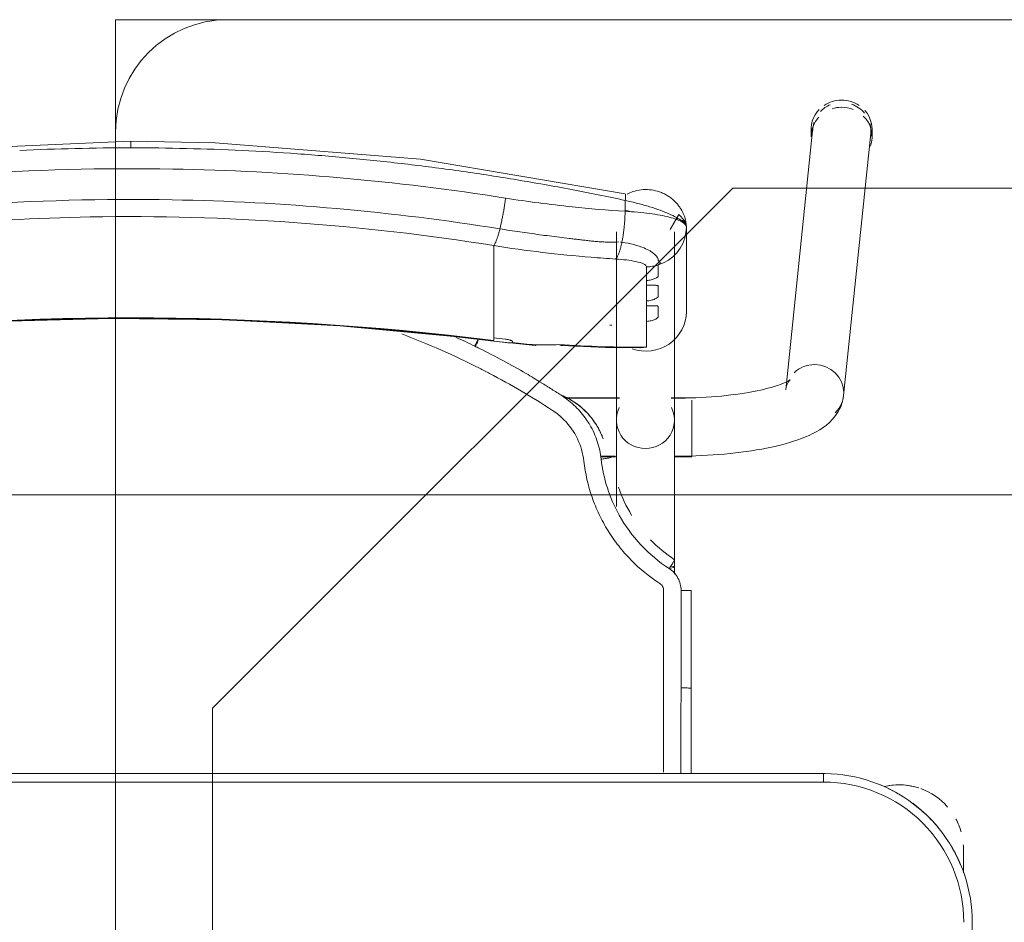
# Model space of a CAD drawing. Header units: metres. Extents: x 3 to 42.2, y -72.9 to -48.7.
# Tile 152 of 189: x 37.01 to 37.361, y -53.634 to -53.313. Entities that reach past the tile are written whole.
import ezdxf

# ---------------------------------------------------------------- set-up
doc = ezdxf.new("R2010")
doc.units = ezdxf.units.M
for name, color, linetype, lineweight in [('G-ANNO-SYMB', 7, 'Continuous', 9), ('I-FURN', 7, 'Continuous', 18), ('M-EQPM', 7, 'Continuous', 18)]:
    doc.layers.add(name, color=color, linetype=linetype, lineweight=lineweight)

# ---------------------------------------------------------------- blocks, each defined once
blk = doc.blocks.new('ConjuntoParaAlunoTamanho6 - CJA06_ConjuntoParaAlunoTamanho6-V11-1PAV')
at = {"layer": 'I-FURN', "color": 253, "true_color": 0xaaaaaa}
for p, q in [((0.2432124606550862, 0.2952560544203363), (0.2335379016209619, 0.2018170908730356)), ((0.2425404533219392, 0.2945585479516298), (0.2425404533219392, 0.2919703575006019)), ((0.2541278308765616, 0.1996852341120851), (0.2638023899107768, 0.2931241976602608)), ((0.2643023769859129, 0.2919703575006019), (0.2643023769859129, 0.2945585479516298)), ((0.1731500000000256, 0.2581242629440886), (0.1731500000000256, 0.1909687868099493)), ((0.1938500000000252, 0.1909687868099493), (0.1938500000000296, 0.2581242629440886)), ((0.1981000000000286, 0.2296403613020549), (0.1981000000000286, 0.2596939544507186)), ((0.1294314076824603, 0.243802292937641), (0.1294314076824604, 0.2531737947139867)), ((0.1745693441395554, 0.2544094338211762), (0.1751254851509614, 0.254353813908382)), ((0.1958994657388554, 0.2522107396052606), (0.1968476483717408, 0.253949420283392)), ((0.1968477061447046, 0.2539495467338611), (0.1975389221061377, 0.2558006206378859)), ((0.1947122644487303, 0.2506185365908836), (0.1958994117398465, 0.2522106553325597)), ((0.1294314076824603, 0.2421389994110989), (0.1294314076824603, 0.243802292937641)), ((0.1294314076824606, 0.2421389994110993), (0.1294314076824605, 0.2365253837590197)), ((0.1838599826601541, 0.2390378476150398), (0.1838599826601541, 0.2407252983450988)), ((0.1294314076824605, 0.2365253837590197), (0.1294314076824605, 0.2348620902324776)), ((0.1294314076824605, 0.2348620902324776), (0.1294314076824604, 0.2292484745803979)), ((0.183859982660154, 0.231760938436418), (0.183859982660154, 0.233448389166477)), ((0.1294314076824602, 0.2275851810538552), (0.1294314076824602, 0.2292484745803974)), ((0.1294314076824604, 0.2275851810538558), (0.1294314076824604, 0.2219715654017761)), ((0.1838599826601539, 0.2170112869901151), (0.1838599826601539, 0.2261714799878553)), ((0.1294314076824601, 0.2203082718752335), (0.1294314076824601, 0.2219715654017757)), ((0.1294586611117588, 0.2191524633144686), (0.14434194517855, 0.2175731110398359)), ((0.179439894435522, 0.2168937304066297), (0.1817272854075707, 0.2167811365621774)), ((0.1742864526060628, 0.1989367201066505), (0.1547360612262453, 0.1989367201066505)), ((0.1742893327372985, 0.1987867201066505), (0.1549429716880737, 0.1987867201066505)), ((0.1938500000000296, 0.1987867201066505), (0.192710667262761, 0.1987867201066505)), ((0.2000000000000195, 0.1989367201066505), (0.1927135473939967, 0.1989367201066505)), ((0.1938500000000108, 0.1984502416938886), (0.1938500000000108, 0.1987867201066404)), ((0.1938500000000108, 0.1976441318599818), (0.1938500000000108, 0.1984502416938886)), ((0.200000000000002, 0.193796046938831), (0.2000000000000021, 0.1981376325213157)), ((0.1938500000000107, 0.1916047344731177), (0.1938500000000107, 0.1936664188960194)), ((0.200000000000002, 0.1857279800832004), (0.200000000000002, 0.1936447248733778)), ((0.1938500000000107, 0.1858191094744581), (0.1938500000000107, 0.1868796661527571)), ((0.1938500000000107, 0.1837095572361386), (0.1938500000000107, 0.1858191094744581)), ((0.200000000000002, 0.17793672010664), (0.200000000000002, 0.1856002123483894)), ((0.1938500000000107, 0.1780867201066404), (0.1938500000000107, 0.1795051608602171)), ((0.1675711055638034, 0.1780867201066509), (0.172676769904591, 0.1780867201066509)), ((0.1675962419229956, 0.177936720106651), (0.1732320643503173, 0.177936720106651)), ((0.1937679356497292, 0.177936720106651), (0.2000000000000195, 0.177936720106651)), ((0.1938500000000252, 0.1360373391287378), (0.1938500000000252, 0.138573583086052)), ((0.1998252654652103, 0.130207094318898), (0.1998241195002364, 0.09530095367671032)), ((0.1998165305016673, 0.06496651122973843), (0.1998241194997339, 0.09530105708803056)), ((0.2470000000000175, 0.06496651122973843), (-0.2469999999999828, 0.06496651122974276)), ((0.2470000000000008, 0.06496651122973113), (-0.2469999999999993, 0.06496651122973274)), ((0.2470000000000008, 0.06496651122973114), (0.2470000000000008, 0.06196651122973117)), ((0.2968749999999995, 0.03797151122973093), (0.2968749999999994, 0.02961464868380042)), ((0.2968749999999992, 0.03299232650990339), (0.2968749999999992, 0.03797151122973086)), ((0.3000000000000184, -0.3320334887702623), (0.3000000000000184, 0.01196651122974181))]:
    blk.add_line(p, q, dxfattribs=at)
at = {"layer": 'I-FURN', "color": 253, "true_color": 0xaaaaaa, "flags": 128}
for points in [[(0.0001000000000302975, 0.2903998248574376), (-0.07266958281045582, 0.2872143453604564), (-0.1448601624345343, 0.2777017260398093), (-0.176032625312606, 0.2716064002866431)], [(0.1762326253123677, 0.2716064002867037), (0.1033140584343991, 0.2839819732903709), (0.03017500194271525, 0.2898535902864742), (0.0001000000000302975, 0.2903998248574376)], [(0.1762658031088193, 0.2654018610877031), (0.1762658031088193, 0.2663721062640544), (0.1762658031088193, 0.2673423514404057), (0.1762658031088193, 0.268312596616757), (0.1762658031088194, 0.2692828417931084)], [(0.1980999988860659, 0.2597125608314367), (0.1979173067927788, 0.2609157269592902), (0.1973888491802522, 0.2620831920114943), (0.1953955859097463, 0.2642028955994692), (0.1922691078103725, 0.2589586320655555)], [(0.1980999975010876, 0.2597116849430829), (0.1980999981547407, 0.2521977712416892), (0.1980999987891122, 0.2446838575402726)], [(0.19753892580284, 0.2558006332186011), (0.1979587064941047, 0.2577280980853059), (0.1981000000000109, 0.2596939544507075)], [(0.1981000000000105, 0.2296403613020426), (0.1981000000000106, 0.2371537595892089), (0.1981000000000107, 0.2446671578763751), (0.1981000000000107, 0.2521805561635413), (0.1981000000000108, 0.2596939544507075)], [(0.1917187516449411, 0.2479946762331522), (0.1933094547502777, 0.2492039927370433), (0.1947121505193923, 0.2506184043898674)], [(0.1881000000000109, 0.2462822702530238), (0.1881000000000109, 0.2453180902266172), (0.1881000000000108, 0.2443539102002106), (0.1881000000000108, 0.243389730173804), (0.1881000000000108, 0.2424255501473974)], [(0.1881002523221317, 0.246282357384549), (0.1899707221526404, 0.2470146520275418), (0.1917187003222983, 0.247994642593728)], [(0.1838599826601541, 0.2407252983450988), (0.1838599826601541, 0.241946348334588), (0.1838599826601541, 0.2431673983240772), (0.1838599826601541, 0.2443884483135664), (0.1838599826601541, 0.2456094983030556)], [(0.183859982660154, 0.233448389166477), (0.183859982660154, 0.2348457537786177), (0.183859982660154, 0.2362431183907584), (0.1838599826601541, 0.2376404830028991), (0.1838599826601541, 0.2390378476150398)], [(0.1881000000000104, 0.2386831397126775), (0.1881000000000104, 0.237799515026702), (0.1881000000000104, 0.2369158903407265), (0.1881000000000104, 0.236032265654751), (0.1881000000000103, 0.2351486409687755)], [(0.1838599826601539, 0.2261714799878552), (0.183859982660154, 0.2275688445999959), (0.183859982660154, 0.2289662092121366), (0.183859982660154, 0.2303635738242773), (0.183859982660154, 0.231760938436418)], [(0.1881000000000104, 0.2314062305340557), (0.1881000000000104, 0.2305226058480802), (0.1881000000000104, 0.2296389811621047), (0.1881000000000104, 0.2287553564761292), (0.1881000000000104, 0.2278717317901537)], [(-0.1292586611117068, 0.2191524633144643), (-0.08865069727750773, 0.2234198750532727), (-0.04790057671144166, 0.2260954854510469), (-0.007073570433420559, 0.2271749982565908), (0.0337649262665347, 0.2266566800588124), (0.07454949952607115, 0.2245413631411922), (0.1152148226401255, 0.2208324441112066), (0.1294586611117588, 0.2191524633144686)], [(0.1294314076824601, 0.2193726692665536), (0.1294314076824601, 0.2196065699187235), (0.1294314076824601, 0.2198404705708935), (0.1294314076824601, 0.2200743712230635), (0.1294314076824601, 0.2203082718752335)], [(0.1361000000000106, 0.2190117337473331), (0.1361000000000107, 0.2189337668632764), (0.1361000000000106, 0.2188557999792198), (0.1361000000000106, 0.2187778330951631), (0.1361000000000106, 0.2186998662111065)], [(0.1535056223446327, 0.2176050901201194), (0.169279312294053, 0.2168976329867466), (0.1813090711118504, 0.2167731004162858)], [(0.1817272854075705, 0.2167811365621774), (0.1827926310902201, 0.2168569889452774), (0.1838599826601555, 0.217011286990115)], [(0.2350704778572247, 0.205361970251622), (0.2350077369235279, 0.2053133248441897), (0.2348200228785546, 0.2051835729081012), (0.2345106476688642, 0.2049931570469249), (0.2340848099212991, 0.2047580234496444), (0.2335484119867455, 0.2044905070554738), (0.2329074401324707, 0.2042001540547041), (0.2321676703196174, 0.2038943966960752), (0.2313345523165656, 0.2035790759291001), (0.2304131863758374, 0.2032588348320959), (0.2294083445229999, 0.20293741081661), (0.2283245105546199, 0.2026178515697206), (0.2271659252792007, 0.2023026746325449), (0.2259366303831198, 0.2019939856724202), (0.2246405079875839, 0.201693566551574), (0.2232813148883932, 0.2014029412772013), (0.2218627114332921, 0.201123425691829), (0.2203882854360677, 0.2008561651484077), (0.2188615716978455, 0.2006021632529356), (0.2172860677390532, 0.200362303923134), (0.2156652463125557, 0.2001373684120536), (0.2140025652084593, 0.1999280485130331), (0.2123014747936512, 0.1997349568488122), (0.2105654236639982, 0.1995586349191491), (0.2087978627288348, 0.1993995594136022), (0.2070022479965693, 0.1992581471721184), (0.2051820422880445, 0.1991347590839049), (0.2033407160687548, 0.1990297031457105), (0.201481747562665, 0.1989432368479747), (0.1996086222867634, 0.1988755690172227), (0.1977248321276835, 0.1988268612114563), (0.1958338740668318, 0.1987972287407), (0.1939392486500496, 0.1987867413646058), (0.1938500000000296, 0.1987867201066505)], [(0.2335379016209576, 0.2018170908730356), (0.2337286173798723, 0.2028696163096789), (0.2340307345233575, 0.203761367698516), (0.2343720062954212, 0.2044473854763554), (0.2346851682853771, 0.2049236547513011), (0.2349211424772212, 0.205211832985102), (0.2350504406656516, 0.2053439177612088), (0.2350704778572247, 0.205361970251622)], [(0.2541278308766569, 0.1996852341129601), (0.2537524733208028, 0.1976222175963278), (0.2531060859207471, 0.1957226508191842), (0.2522614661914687, 0.1940331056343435), (0.2512866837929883, 0.192559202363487), (0.2502318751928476, 0.1912808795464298), (0.2491278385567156, 0.1901677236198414), (0.2479903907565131, 0.1891887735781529), (0.2468256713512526, 0.1883170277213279), (0.2456343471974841, 0.1875306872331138), (0.2444143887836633, 0.186812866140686), (0.2431627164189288, 0.1861507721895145), (0.2418761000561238, 0.1855348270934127), (0.2405516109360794, 0.1849579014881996), (0.2391868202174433, 0.1844147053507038), (0.2377798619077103, 0.1839013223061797), (0.2363294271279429, 0.183414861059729), (0.2348347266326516, 0.1829531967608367), (0.2332954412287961, 0.182514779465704), (0.2317116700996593, 0.1820984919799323), (0.2300838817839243, 0.1817035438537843), (0.2284128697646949, 0.1813293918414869), (0.2266997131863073, 0.1809756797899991), (0.2249457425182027, 0.1806421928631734), (0.2231525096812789, 0.180328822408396), (0.2213217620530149, 0.1800355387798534), (0.2194554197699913, 0.1797623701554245), (0.217555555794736, 0.1795093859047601), (0.215624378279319, 0.179276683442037), (0.2136642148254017, 0.1790643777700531), (0.2116774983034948, 0.1788725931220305), (0.2096667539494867, 0.1787014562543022), (0.2076345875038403, 0.1785510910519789), (0.2055836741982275, 0.178421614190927), (0.2035167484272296, 0.1783131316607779), (0.2014365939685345, 0.1782257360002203), (0.1993460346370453, 0.1781595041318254), (0.1972479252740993, 0.1781144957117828), (0.1951451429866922, 0.1780907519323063), (0.1938500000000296, 0.1780867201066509)], [(0.1731500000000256, 0.160150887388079), (0.1731500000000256, 0.1620004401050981), (0.1731500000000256, 0.1638180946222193), (0.1731500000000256, 0.1656009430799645), (0.1731500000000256, 0.1673461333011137), (0.1731500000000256, 0.1690508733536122), (0.1731500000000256, 0.170712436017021), (0.1731500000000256, 0.1723281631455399), (0.1731500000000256, 0.1738954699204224), (0.1731500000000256, 0.1754118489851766), (0.1731500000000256, 0.1768748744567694), (0.1731500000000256, 0.178282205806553), (0.1731500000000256, 0.1796315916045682), (0.1731500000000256, 0.1809208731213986), (0.1731500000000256, 0.1821479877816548), (0.1731500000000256, 0.1833109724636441), (0.1731500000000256, 0.1844079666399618), (0.1731500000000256, 0.185437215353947), (0.1731500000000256, 0.1863970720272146), (0.1731500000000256, 0.1872860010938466), (0.1731500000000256, 0.188102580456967), (0.1731500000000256, 0.1888455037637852), (0.1731500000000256, 0.1895135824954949), (0.1731500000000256, 0.1901057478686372), (0.1731500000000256, 0.1906210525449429), (0.1731500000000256, 0.1909687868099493)], [(0.1938500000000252, 0.1909687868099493), (0.1938500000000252, 0.1905139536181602), (0.1938500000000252, 0.1899816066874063), (0.1938500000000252, 0.1893725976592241), (0.1938500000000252, 0.1886879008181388), (0.1938500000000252, 0.1879286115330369), (0.1938500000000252, 0.1870959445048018), (0.1938500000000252, 0.1861912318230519), (0.1938500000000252, 0.1852159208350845), (0.1938500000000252, 0.1841715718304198), (0.1938500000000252, 0.1830598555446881), (0.1938500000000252, 0.1818825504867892), (0.1938500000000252, 0.1806415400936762), (0.1938500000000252, 0.1793388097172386), (0.1938500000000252, 0.1779764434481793), (0.1938500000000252, 0.1765566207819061), (0.1938500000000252, 0.1750816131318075), (0.1938500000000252, 0.1735537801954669), (0.1938500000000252, 0.1719755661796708), (0.1938500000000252, 0.1703494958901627), (0.1938500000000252, 0.1686781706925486), (0.1938500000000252, 0.1669642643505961), (0.1938500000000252, 0.1652105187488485), (0.1938500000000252, 0.1634197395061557), (0.1938500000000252, 0.1615947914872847), (0.1938500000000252, 0.1597385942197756), (0.1938500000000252, 0.1578541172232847), (0.1938500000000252, 0.1559443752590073), (0.1938500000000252, 0.1540124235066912), (0.1938500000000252, 0.1520613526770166), (0.1938500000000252, 0.1500942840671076), (0.1938500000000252, 0.1481143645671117), (0.1938500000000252, 0.1461247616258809), (0.1938500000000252, 0.1441286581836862), (0.1938500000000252, 0.1421292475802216), (0.1938500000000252, 0.1401297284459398), (0.1938500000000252, 0.138573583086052)], [(0.168410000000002, 0.1843247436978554), (0.168410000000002, 0.184339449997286), (0.168410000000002, 0.1843541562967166), (0.168410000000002, 0.1843688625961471), (0.168410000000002, 0.1843835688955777)], [(0.1962270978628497, 0.1302521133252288), (0.19622673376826, 0.126394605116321), (0.1962264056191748, 0.1225375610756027), (0.1962261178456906, 0.1186811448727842), (0.1962258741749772, 0.1148255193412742), (0.1962256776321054, 0.1109708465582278), (0.1962255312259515, 0.1071172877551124), (0.196225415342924, 0.1032650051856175), (0.1962252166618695, 0.0994141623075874), (0.1962252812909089, 0.09556492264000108)], [(0.3000000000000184, 0.01196651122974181), (0.2999576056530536, 0.01408594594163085), (0.299830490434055, 0.01620199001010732), (0.2996188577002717, 0.01831125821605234), (0.2993230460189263, 0.02041037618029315), (0.2989435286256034, 0.02249598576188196), (0.2984809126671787, 0.02456475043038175), (0.2979359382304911, 0.02661336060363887), (0.2973094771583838, 0.02863853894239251), (0.2966025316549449, 0.0306370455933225), (0.2958162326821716, 0.0326056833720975), (0.2949518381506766, 0.03454130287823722), (0.2940107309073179, 0.03644080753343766), (0.2929944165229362, 0.03830115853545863), (0.2919045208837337, 0.04011937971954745), (0.290742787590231, 0.04189256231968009), (0.2895110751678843, 0.0436178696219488), (0.2882113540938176, 0.04529254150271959), (0.2868457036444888, 0.04691389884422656), (0.2854163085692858, 0.04847934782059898), (0.2839254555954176, 0.04998638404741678), (0.2823755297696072, 0.05143259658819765), (0.2807690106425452, 0.05281567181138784), (0.2791084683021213, 0.05413339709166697), (0.2773965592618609, 0.05538366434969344), (0.2756360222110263, 0.05656447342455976), (0.2738296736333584, 0.05767393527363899), (0.2719804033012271, 0.05871027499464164), (0.2700911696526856, 0.05967183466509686), (0.2681649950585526, 0.0605570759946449), (0.2662049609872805, 0.06136458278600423), (0.2642142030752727, 0.06209306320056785), (0.2621959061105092, 0.06274135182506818), (0.2601532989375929, 0.06330841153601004), (0.2580896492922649, 0.06379333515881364), (0.2560082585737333, 0.0641953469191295), (0.2539124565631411, 0.06451380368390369), (0.2518055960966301, 0.06474819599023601), (0.2496910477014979, 0.06489814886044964), (0.247572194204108, 0.06496342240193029), (0.2470000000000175, 0.06496651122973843)], [(0.2469999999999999, 0.0619665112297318), (0.1234999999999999, 0.0619665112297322), (-1.453485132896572e-16, 0.06196651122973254), (-0.1235000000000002, 0.06196651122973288), (-0.2470000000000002, 0.06196651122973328)], [(-0.2469999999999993, 0.06196651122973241), (-0.1234999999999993, 0.0619665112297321), (7.44471151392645e-16, 0.06196651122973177), (0.1235000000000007, 0.06196651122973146), (0.2470000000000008, 0.06196651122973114)], [(0.2968750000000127, 0.03000167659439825), (0.2968750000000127, 0.03057043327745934), (0.2968750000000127, 0.03112383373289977), (0.2968750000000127, 0.03166099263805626), (0.2968750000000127, 0.03218105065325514), (0.2968750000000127, 0.03268317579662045), (0.2968750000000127, 0.0331665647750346), (0.2968750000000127, 0.03363044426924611), (0.2968750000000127, 0.0340740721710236), (0.2968750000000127, 0.0344967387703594), (0.2968750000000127, 0.03489776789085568), (0.2968750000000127, 0.03527651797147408), (0.2968750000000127, 0.03563238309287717), (0.2968750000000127, 0.03596479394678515), (0.2968750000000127, 0.03627321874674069), (0.2968750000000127, 0.03655716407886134), (0.2968750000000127, 0.03681617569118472), (0.2968750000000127, 0.03704983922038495), (0.2968750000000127, 0.03725778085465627), (0.2968750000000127, 0.03743966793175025), (0.2968750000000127, 0.03759520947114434), (0.2968750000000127, 0.03772415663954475), (0.2968750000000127, 0.03782630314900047), (0.2968750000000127, 0.0379014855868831), (0.2968750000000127, 0.03794958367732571), (0.2968750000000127, 0.0379705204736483)]]:
    blk.add_lwpolyline(points, dxfattribs=at)
at = {"layer": 'I-FURN', "color": 253, "true_color": 0xaaaaaa}
for centre, radius, start, end in [((0.2469999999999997, 0.01196651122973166), 0.05000000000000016, 359.9999999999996, 89.9999999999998), ((0.2470000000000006, 0.01196651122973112), 0.05000000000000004, 1.399444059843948e-13, 90.00000000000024), ((0.2470000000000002, 0.01196651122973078), 0.05300000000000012, 57.30006590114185, 67.50000000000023), ((0.2470000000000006, 0.01196651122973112), 0.053, 57.30006590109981, 67.49999999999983), ((0.2738749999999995, 0.03797151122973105), 0.023, 75.5330843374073, 103.1031885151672), ((0.2738749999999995, 0.03797151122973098), 0.02299999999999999, 71.99999999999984, 102.5792801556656), ((0.2738749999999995, 0.03797151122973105), 0.02299999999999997, 41.01943934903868, 70.3068262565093), ((0.2470000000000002, 0.01196651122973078), 0.05300000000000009, 45.00000000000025, 53.1496439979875), ((0.2470000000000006, 0.01196651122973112), 0.05299999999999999, 44.99999999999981, 53.14964399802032), ((0.2470000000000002, 0.01196651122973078), 0.0530000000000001, 37.16069583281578, 44.91466253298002), ((0.2470000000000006, 0.01196651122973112), 0.05300000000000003, 37.16069583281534, 44.91466253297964), ((0.2738749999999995, 0.03797151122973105), 0.02299999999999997, 15.73052841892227, 28.05060290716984), ((0.2470000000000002, 0.01196651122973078), 0.05300000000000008, 22.50000000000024, 32.699933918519), ((0.2470000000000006, 0.01196651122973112), 0.053, 22.49999999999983, 32.69993391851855), ((0.2738749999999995, 0.03797151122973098), 0.02300000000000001, 359.9999999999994, 4.009148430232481)]:
    blk.add_arc(centre, radius, start, end, dxfattribs=at)
for centre, major_axis, ratio, start_param, end_param in [((0.253507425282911, 0.2941901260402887), (-0.01029496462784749, 0.001065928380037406), 0.9671584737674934, 5.223080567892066, 5.643453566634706), ((0.2534214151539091, 0.2945585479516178), (0.0108809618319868, 0), 0.9659258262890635, 1.570796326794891, 2.182165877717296), ((0.2534214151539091, 0.2919703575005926), (0.0108809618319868, 0), 0.9659258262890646, 1.58169353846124, 1.883969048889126), ((0.2534214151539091, 0.2945585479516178), (-0.01088096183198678, 5.623562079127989e-17), 0.9659258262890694, 4.098127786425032, 4.71238898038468), ((0.2534214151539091, 0.2919703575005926), (0.01088096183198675, 0), 0.9659258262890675, 1.176355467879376, 1.570796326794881), ((0.253507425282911, 0.2941901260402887), (-0.01029496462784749, 0.001065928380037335), 0.9671584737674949, 3.921543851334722, 4.467460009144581), ((0.2534214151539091, 0.2945585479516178), (0.01088096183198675, 0), 0.9659258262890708, 2.396413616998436, 3.312013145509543), ((0.2534214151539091, 0.2919703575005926), (0.01088096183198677, 0), 0.9659258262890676, 2.409324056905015, 3.141592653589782), ((0.2534214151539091, 0.2919703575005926), (0.01088096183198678, 0), 0.965925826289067, 5.959866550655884, 7.062609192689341), ((0.2534214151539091, 0.2945585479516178), (0.01088096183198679, 0), 0.9659258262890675, 6.05208837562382, 6.985955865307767), ((0.253507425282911, 0.2941901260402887), (-0.01029496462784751, 0.001065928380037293), 0.9671584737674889, 6.102342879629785, 6.38299102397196), ((0.253507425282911, 0.2941901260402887), (-0.01029496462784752, 0.00106592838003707), 0.9671584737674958, 3.141592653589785, 3.502974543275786), ((9.999999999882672e-05, -0.7715866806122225), (1.021100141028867, 0), 0.9781476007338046, 1.44377104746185, 1.697821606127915), ((9.999999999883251e-05, -0.7711708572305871), (1.0208981, 0), 0.9781476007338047, 1.443771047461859, 1.697821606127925), ((0.1837000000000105, 0.2296403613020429), (0.0144, 0), 0.9781476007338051, 4.362104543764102, 6.28318530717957), ((0.1794715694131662, 0.6012766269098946), (0.3849999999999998, 0), 0.9781476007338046, 4.689765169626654, 4.691851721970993), ((0.1794715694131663, 0.6035636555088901), (0.3949999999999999, 0), 0.9781476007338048, 4.585363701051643, 4.595995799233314), ((0.1794715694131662, 0.6022122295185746), (0.3947979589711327, 0), 0.9781476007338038, 4.585363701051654, 4.595935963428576), ((0.1794715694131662, 0.6026280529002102), (0.3949999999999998, 0), 0.9781476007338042, 4.602237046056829, 4.623286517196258), ((0.1452124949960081, 0.227535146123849), (0.0008705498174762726, 0.009962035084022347), 0.01850094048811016, 2.932960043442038, 3.325659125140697), ((0.1794715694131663, 0.6033557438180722), (0.3949999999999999, 0), 0.9781476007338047, 4.644485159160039, 4.723499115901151), ((0.2438328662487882, 0.2007511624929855), (-0.01029496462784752, 0.001065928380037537), 0.9671584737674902, 4.812194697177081, 5.597592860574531), ((0.2438328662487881, 0.2007511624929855), (-0.01029496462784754, 0.001065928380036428), 0.967158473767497, 3.241398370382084, 4.812194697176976), ((0.2438328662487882, 0.2007511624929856), (-0.01029496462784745, 0.001065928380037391), 0.9671584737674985, 2.456000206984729, 3.241398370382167), ((0.1835000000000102, 0.1909687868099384), (0.01035, 0), 0.978147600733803, 2.686586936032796, 4.712388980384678), ((0.1835000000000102, 0.1909687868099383), (0.01035000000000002, 0), 0.9781476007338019, 4.712388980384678, 6.738191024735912), ((0.1835000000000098, 0.1385735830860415), (0.01034999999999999, 0), 0.06975647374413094, 5.75958653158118, 6.776353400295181)]:
    blk.add_ellipse(centre, major_axis=major_axis, ratio=ratio, start_param=start_param, end_param=end_param, dxfattribs=at)
for points in [[(-0.01972185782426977, 0.2877884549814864), (-0.02632733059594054, 0.2876310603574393), (-0.03292992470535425, 0.2873952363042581), (-0.03952642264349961, 0.2870815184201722)], [(0.0001000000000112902, 0.2880248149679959), (-0.006508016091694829, 0.288024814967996), (-0.01311637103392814, 0.2879458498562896), (-0.01972184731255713, 0.2877884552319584)], [(0.0001000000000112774, 0.2903571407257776), (0.0001000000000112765, 0.2902912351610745), (0.0001000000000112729, 0.2900051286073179), (0.0001000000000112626, 0.2891558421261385), (0.0001000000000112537, 0.2884139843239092), (0.0001000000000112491, 0.2880248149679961)], [(0.01992242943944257, 0.287788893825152), (0.01331661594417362, 0.287946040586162), (0.006708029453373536, 0.2880248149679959), (0.0001000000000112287, 0.288024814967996)], [(0.03972822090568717, 0.287082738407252), (0.03313130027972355, 0.2873962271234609), (0.026528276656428, 0.2876317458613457), (0.01992248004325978, 0.2877888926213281)], [(0.05949739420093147, 0.285908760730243), (0.05291607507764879, 0.2863777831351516), (0.04632532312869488, 0.2867692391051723), (0.03972846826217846, 0.2870827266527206)], [(0.07920996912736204, 0.284269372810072), (0.07265096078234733, 0.2848931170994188), (0.06607919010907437, 0.2854396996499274), (0.05949798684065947, 0.2859087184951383)], [(0.09884629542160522, 0.2821678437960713), (0.09231561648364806, 0.2829446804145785), (0.08576917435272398, 0.2836456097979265), (0.07920996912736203, 0.284269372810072)], [(0.1183880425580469, 0.2796108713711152), (0.1118923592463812, 0.2805381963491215), (0.1053779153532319, 0.2813908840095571), (0.0988477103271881, 0.2821676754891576)], [(0.1378172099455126, 0.276606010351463), (0.1313620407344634, 0.2776813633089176), (0.1248851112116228, 0.2786833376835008), (0.1183894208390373, 0.2796106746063)], [(0.1571157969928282, 0.2731608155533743), (0.1507070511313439, 0.2743816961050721), (0.1442735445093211, 0.2755304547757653), (0.1378182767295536, 0.2766058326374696)], [(0.1762658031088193, 0.2692828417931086), (0.1699094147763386, 0.2706467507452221), (0.1635252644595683, 0.2719397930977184), (0.1571163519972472, 0.2731607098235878)], [(0.1762658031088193, 0.2692828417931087), (0.1763289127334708, 0.2696584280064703), (0.1764189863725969, 0.2703746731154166), (0.1764353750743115, 0.2712021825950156), (0.1763587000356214, 0.2714863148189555), (0.1763029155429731, 0.2715564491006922)], [(0.1316375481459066, 0.2591403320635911), (0.1317514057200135, 0.2595920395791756), (0.1319774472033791, 0.2605307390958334), (0.1323069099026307, 0.2620269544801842), (0.1326223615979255, 0.2635911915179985), (0.1329198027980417, 0.2652023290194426), (0.1331950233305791, 0.2668394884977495), (0.1334445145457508, 0.2684805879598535), (0.1335915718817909, 0.2695629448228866), (0.1336597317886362, 0.2700975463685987)], [(0.175125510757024, 0.254353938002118), (0.1751984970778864, 0.2547076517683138), (0.175339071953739, 0.2554367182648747), (0.1755320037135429, 0.2565866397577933), (0.1757052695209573, 0.2577841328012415), (0.175857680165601, 0.259019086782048), (0.1759880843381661, 0.2602816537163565), (0.176095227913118, 0.2615619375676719), (0.1761782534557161, 0.2628495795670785), (0.176236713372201, 0.2641342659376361), (0.1762589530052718, 0.2649819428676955), (0.1762658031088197, 0.2654018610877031)], [(0.1981000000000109, 0.2596939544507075), (0.1981000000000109, 0.2603482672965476), (0.1970264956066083, 0.2616503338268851), (0.1923900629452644, 0.2633751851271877), (0.1852348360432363, 0.264697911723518), (0.1793352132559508, 0.265233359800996), (0.1762658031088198, 0.265401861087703)], [(0.1781109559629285, 0.2652801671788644), (0.1775085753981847, 0.2654472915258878), (0.1768999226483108, 0.2656099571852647), (0.1762885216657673, 0.2657672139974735)], [(0.1294314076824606, 0.2531737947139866), (0.1295198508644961, 0.253273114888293), (0.1297044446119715, 0.2535308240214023), (0.1300007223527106, 0.2540876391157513), (0.1303127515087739, 0.2548081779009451), (0.1306367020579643, 0.2556847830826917), (0.1309683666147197, 0.2567044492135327), (0.131303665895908, 0.2578553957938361), (0.1315267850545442, 0.2587009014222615), (0.1316375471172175, 0.2591403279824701)], [(0.1728535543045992, 0.2483980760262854), (0.1729696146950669, 0.2485030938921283), (0.1732027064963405, 0.2487702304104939), (0.1735510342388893, 0.2493354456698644), (0.1738939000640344, 0.250058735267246), (0.174227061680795, 0.2509327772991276), (0.1745466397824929, 0.2519451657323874), (0.1748487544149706, 0.2530845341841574), (0.1750359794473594, 0.2539200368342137), (0.1751255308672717, 0.2543540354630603)], [(0.1838599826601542, 0.2456094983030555), (0.1842192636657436, 0.2456134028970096), (0.1849375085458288, 0.2456477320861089), (0.1860079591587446, 0.2457777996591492), (0.1870655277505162, 0.2459854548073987), (0.1877580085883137, 0.2461749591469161), (0.1881001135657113, 0.246282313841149)], [(0.124341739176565, 0.2095039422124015), (0.1152901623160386, 0.2140849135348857), (0.1060704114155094, 0.2181435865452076), (0.09665883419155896, 0.2216798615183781)], [(0.1159427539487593, 0.220500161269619), (0.1182084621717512, 0.2194714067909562), (0.1204604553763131, 0.2184124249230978), (0.1226981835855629, 0.2173235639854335)], [(0.1226981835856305, 0.2173235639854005), (0.1229127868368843, 0.2177608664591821), (0.1233583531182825, 0.2186550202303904), (0.1237690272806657, 0.2194524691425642), (0.1239499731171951, 0.2197966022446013)], [(0.1233396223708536, 0.218131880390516), (0.1231915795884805, 0.2178324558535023), (0.1230392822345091, 0.2175283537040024), (0.1228883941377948, 0.2172307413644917)], [(0.1239464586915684, 0.2193573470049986), (0.1237666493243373, 0.2189779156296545), (0.1235632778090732, 0.2185567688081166), (0.1233517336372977, 0.2181258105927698)], [(0.1336000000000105, 0.2198095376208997), (0.1337709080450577, 0.2197895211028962), (0.1341016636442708, 0.2197447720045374), (0.1345570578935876, 0.2196652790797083), (0.1349943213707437, 0.2195675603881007), (0.1353772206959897, 0.2194610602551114), (0.1356877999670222, 0.2193475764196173), (0.1359253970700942, 0.219230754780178), (0.1360624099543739, 0.2191208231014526), (0.1360974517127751, 0.2190478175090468), (0.1361000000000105, 0.2190117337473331)], [(0.1361000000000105, 0.2186998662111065), (0.136100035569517, 0.2186828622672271), (0.1360918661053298, 0.2186492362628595), (0.1360665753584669, 0.2186169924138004), (0.1360494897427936, 0.2186013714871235)], [(0.1443226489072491, 0.217792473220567), (0.145762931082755, 0.2177625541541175), (0.1486002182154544, 0.2177478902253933), (0.1513336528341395, 0.2178205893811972), (0.15267016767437, 0.2178778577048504)], [(0.1526701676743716, 0.2178778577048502), (0.1531962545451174, 0.2175770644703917), (0.1536937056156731, 0.2175210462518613), (0.1541742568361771, 0.2177192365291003)], [(0.1243563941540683, 0.2165087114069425), (0.124080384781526, 0.2166453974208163), (0.1235279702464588, 0.2169178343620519), (0.122974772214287, 0.2171883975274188), (0.1226979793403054, 0.2173232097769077)], [(0.1409843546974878, 0.2075760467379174), (0.1382577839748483, 0.2091620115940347), (0.1327588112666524, 0.2122360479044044), (0.127170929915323, 0.2151169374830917), (0.1243563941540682, 0.2165087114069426)], [(0.127982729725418, 0.2076229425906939), (0.1273791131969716, 0.2079405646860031), (0.1261687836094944, 0.2085716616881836), (0.1249518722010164, 0.2091945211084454), (0.1243417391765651, 0.2095039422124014)], [(0.1503955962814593, 0.1944471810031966), (0.1467277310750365, 0.1968417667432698), (0.139345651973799, 0.2014179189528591), (0.1318066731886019, 0.205611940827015), (0.1279827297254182, 0.2076229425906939)], [(0.1463509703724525, 0.2043213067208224), (0.1454617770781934, 0.2048741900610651), (0.1436780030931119, 0.205969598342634), (0.1418838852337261, 0.2070440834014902), (0.1409843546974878, 0.207576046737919)], [(0.1537794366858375, 0.1996302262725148), (0.152557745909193, 0.2004277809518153), (0.1501008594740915, 0.2020049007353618), (0.1476209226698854, 0.2035451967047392), (0.1463764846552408, 0.2043055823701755)], [(0.1586329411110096, 0.1970969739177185), (0.1570319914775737, 0.1982151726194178), (0.1553072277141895, 0.1991556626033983), (0.1535014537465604, 0.199897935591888)], [(0.1537415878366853, 0.1997177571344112), (0.1547233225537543, 0.1993071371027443), (0.1557480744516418, 0.1988086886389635), (0.1568013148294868, 0.1981978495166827)], [(0.1624994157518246, 0.1911047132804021), (0.1613359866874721, 0.192802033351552), (0.1586948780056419, 0.1959437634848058), (0.1554966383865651, 0.1985081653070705), (0.1537794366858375, 0.1996302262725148)], [(0.1544771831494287, 0.1911188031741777), (0.1538595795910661, 0.1917419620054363), (0.1525591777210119, 0.1929224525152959), (0.1511359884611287, 0.193963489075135), (0.1503955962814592, 0.1944471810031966)], [(0.1615632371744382, 0.1763592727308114), (0.1612423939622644, 0.179146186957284), (0.1596820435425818, 0.1845386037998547), (0.1564514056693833, 0.1891220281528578), (0.1544771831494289, 0.1911188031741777)], [(0.1637112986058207, 0.1892355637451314), (0.163521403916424, 0.1895535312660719), (0.1631293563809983, 0.1901833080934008), (0.1627133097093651, 0.1907999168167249), (0.1624994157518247, 0.191104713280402)], [(0.1650109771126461, 0.1907575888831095), (0.1653668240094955, 0.1902631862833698), (0.1660439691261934, 0.1892504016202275), (0.1669511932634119, 0.1876675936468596), (0.1677473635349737, 0.1860264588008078), (0.16820222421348, 0.1848969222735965), (0.1684100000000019, 0.1843247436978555)], [(0.1677424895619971, 0.1770639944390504), (0.1674964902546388, 0.1792013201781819), (0.1665590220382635, 0.1834307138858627), (0.164789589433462, 0.1873763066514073), (0.1637112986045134, 0.1892355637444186)], [(0.1714634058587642, 0.1778021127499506), (0.1714682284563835, 0.1777616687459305), (0.1712817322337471, 0.177658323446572), (0.1704566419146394, 0.1774597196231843), (0.1692131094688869, 0.1772481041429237), (0.1682328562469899, 0.1771200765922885), (0.1677424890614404, 0.1770642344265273)], [(0.178597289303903, 0.1570264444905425), (0.1766742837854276, 0.1601806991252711), (0.1751000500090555, 0.163548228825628), (0.1739019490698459, 0.1670403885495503)], [(0.1939136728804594, 0.1411945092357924), (0.1908365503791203, 0.143207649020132), (0.1879501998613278, 0.1455989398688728), (0.1853711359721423, 0.1482650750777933)], [(0.1919863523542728, 0.1380495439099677), (0.1922544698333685, 0.1384598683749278), (0.1927841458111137, 0.1392806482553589), (0.1934388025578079, 0.1403259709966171), (0.1938540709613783, 0.1410265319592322), (0.1939293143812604, 0.1411928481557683), (0.1939136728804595, 0.1411945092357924)], [(0.1962270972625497, 0.1302521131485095), (0.1962244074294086, 0.1310361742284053), (0.196036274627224, 0.1325521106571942), (0.1951915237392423, 0.1347279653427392), (0.1938272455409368, 0.1366302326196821), (0.1926490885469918, 0.137618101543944), (0.1919863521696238, 0.1380501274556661)], [(0.1900014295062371, 0.1302474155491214), (0.1900004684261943, 0.1305019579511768), (0.1899391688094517, 0.1309935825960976), (0.1896635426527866, 0.1316979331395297), (0.189220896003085, 0.132311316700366), (0.1888417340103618, 0.132628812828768), (0.1886288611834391, 0.1327672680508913)], [(0.1900013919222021, 0.09555402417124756), (0.190001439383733, 0.09868370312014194), (0.1900013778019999, 0.1048192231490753), (0.1900014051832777, 0.1131431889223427), (0.1900014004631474, 0.1217255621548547), (0.1900014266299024, 0.1274031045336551), (0.190001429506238, 0.1302474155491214)], [(0.1998210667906, 0.1302049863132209), (0.1998445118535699, 0.1302108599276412), (0.1996945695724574, 0.130222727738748), (0.1989137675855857, 0.1302381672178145), (0.1976969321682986, 0.1302488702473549), (0.1967197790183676, 0.1302517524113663), (0.1962270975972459, 0.1302520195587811)], [(0.1998187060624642, 0.1302043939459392), (0.1998185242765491, 0.1272925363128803), (0.1998182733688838, 0.1243806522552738), (0.1998180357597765, 0.1214692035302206)], [(0.1998198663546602, 0.09528842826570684), (0.1998196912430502, 0.1010983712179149), (0.1998194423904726, 0.1127324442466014), (0.199820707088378, 0.1243808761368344), (0.1998210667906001, 0.1302049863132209)], [(0.1998174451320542, 0.1127339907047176), (0.199817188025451, 0.1069128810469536), (0.1998173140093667, 0.1010953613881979), (0.1998174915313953, 0.09528493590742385)], [(0.1962252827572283, 0.0955648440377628), (0.1966195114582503, 0.0955637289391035), (0.197011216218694, 0.09555819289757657), (0.1973810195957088, 0.09554851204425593)], [(0.1973810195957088, 0.09554851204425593), (0.1977508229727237, 0.09553883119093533), (0.1980987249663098, 0.095525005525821), (0.1984075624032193, 0.09550772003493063)], [(0.1998241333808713, 0.09530095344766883), (0.1998241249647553, 0.0952967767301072), (0.1998227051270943, 0.09529260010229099), (0.1998198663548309, 0.09528842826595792)], [(0.1998200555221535, 0.06496652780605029), (0.1998200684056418, 0.07507383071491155), (0.1998199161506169, 0.08518111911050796), (0.199819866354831, 0.09528842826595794)], [(0.1998176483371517, 0.07533813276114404), (0.1998176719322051, 0.07188093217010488), (0.1998176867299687, 0.06842373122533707), (0.199817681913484, 0.06496652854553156)]]:
    blk.add_open_spline(points, degree=3, dxfattribs=at)
for points, knots in [([(-0.1334597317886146, 0.2700975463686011), (-0.0847039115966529, 0.2777950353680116), (0.005190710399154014, 0.2841531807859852), (0.09465608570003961, 0.2762553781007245), (0.1336597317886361, 0.2700975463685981)], [-1, -1, -1, -1, -0.4444444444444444, 0, 0, 0, 0]), ([(-0.1314375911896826, 0.2591405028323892), (-0.0834284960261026, 0.2668293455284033), (0.005115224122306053, 0.2731845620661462), (0.09323131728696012, 0.2652914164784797), (0.1316375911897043, 0.2591405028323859)], [-1, -1, -1, -1, -0.4444444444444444, 0, 0, 0, 0]), ([(0.176985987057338, 0.2715293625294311), (0.1776537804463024, 0.271873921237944), (0.1792654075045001, 0.2725544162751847), (0.1819571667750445, 0.2731539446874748), (0.1849590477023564, 0.2732031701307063), (0.1874098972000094, 0.2727407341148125), (0.1890477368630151, 0.2721641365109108), (0.1899555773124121, 0.271763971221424), (0.1906190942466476, 0.2714305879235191), (0.1912702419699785, 0.2710585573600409), (0.1921219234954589, 0.2705073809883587), (0.1931349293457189, 0.2697297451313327), (0.1942280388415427, 0.268695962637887), (0.1951608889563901, 0.2676305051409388), (0.1959446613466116, 0.2665608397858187), (0.1966003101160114, 0.2654700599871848), (0.1971213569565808, 0.2643906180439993), (0.1975150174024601, 0.2633435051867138), (0.1977954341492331, 0.2623445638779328), (0.1980407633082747, 0.2610829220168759), (0.1980992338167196, 0.2602308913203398), (0.1980999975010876, 0.2597116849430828)], [0.3275759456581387, 0.3275759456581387, 0.3275759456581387, 0.3275759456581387, 0.375, 0.4375, 0.5, 0.5625, 0.59375, 0.609375, 0.625, 0.640625, 0.65625, 0.6875, 0.71875, 0.75, 0.78125, 0.8125, 0.84375, 0.875, 0.90625, 0.9375, 1, 1, 1, 1]), ([(0.1336597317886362, 0.2700975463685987), (0.1415528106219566, 0.2688514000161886), (0.155777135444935, 0.2669874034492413), (0.1699719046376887, 0.2657985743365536), (0.1762658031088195, 0.2654018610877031)], [-1, -1, -1, -1, -0.4444444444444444, 0, 0, 0, 0]), ([(0.1762658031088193, 0.2692828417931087), (0.1778018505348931, 0.2689533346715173), (0.1808409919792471, 0.2682343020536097), (0.1851045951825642, 0.267035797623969), (0.1888538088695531, 0.2657760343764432), (0.1930172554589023, 0.2641128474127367), (0.1970774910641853, 0.2618686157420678), (0.198099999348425, 0.260342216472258), (0.1980999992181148, 0.2597116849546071)], [0, 0, 0, 0, 0.125, 0.25, 0.375, 0.5, 0.75, 1, 1, 1, 1]), ([(0.1294314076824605, 0.2531737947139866), (0.08224027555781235, 0.260753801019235), (-0.00483574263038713, 0.2670240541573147), (-0.0914775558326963, 0.2592379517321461), (-0.1292314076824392, 0.2531737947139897)], [-1, -1, -1, -1, -0.4444444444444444, 0, 0, 0, 0]), ([(0.1958851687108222, 0.2625658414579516), (0.1956481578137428, 0.2626327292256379), (0.1951721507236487, 0.2627089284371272), (0.1947024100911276, 0.2626715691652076), (0.1944798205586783, 0.2626293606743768)], [0.3140408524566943, 0.3140408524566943, 0.3140408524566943, 0.3140408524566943, 0.375, 0.4333513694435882, 0.4333513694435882, 0.4333513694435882, 0.4333513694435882]), ([(0.1980999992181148, 0.2597116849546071), (0.1980996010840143, 0.260236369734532), (0.1978717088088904, 0.2610111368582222), (0.1972346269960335, 0.2618287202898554), (0.1968233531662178, 0.2621375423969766), (0.1966025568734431, 0.2622644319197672)], [0, 0, 0, 0, 0.125, 0.1875, 0.25, 0.25, 0.25, 0.25]), ([(0.1316375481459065, 0.2591403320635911), (0.1339949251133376, 0.2587682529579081), (0.1387087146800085, 0.2580511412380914), (0.145774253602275, 0.2570563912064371), (0.1516557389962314, 0.2562947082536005), (0.1557684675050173, 0.2557982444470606), (0.1581167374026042, 0.2555225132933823), (0.1598777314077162, 0.2553247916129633), (0.1616345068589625, 0.2551123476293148), (0.163388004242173, 0.2548905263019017), (0.1651435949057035, 0.2546919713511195), (0.1669065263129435, 0.2545489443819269), (0.1686772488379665, 0.254466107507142), (0.1710430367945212, 0.2544048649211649), (0.1728237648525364, 0.2544237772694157), (0.1740129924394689, 0.2544652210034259)], [0, 0, 0, 0, 0.1666666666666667, 0.3333333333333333, 0.5, 0.5833333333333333, 0.625, 0.6666666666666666, 0.7083333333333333, 0.75, 0.7916666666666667, 0.8333333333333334, 0.875, 0.9166666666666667, 1, 1, 1, 1]), ([(0.1294314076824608, 0.2531737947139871), (0.1352201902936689, 0.2522542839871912), (0.1468102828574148, 0.250642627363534), (0.1612933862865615, 0.2491934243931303), (0.1699656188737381, 0.248576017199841), (0.1728535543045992, 0.2483980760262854)], [0, 0, 0, 0, 0.4, 0.8, 1, 1, 1, 1]), ([(0.175125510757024, 0.254353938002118), (0.176610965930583, 0.2541414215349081), (0.1794849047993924, 0.2535802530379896), (0.1828421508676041, 0.2524625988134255), (0.1848968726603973, 0.2514475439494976), (0.1860769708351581, 0.2506942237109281), (0.1875352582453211, 0.2495319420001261), (0.1881197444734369, 0.2485382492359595), (0.1880995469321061, 0.2477843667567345)], [0, 0, 0, 0, 0.2, 0.4, 0.55, 0.625, 0.7, 1, 1, 1, 1]), ([(0.1728535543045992, 0.2483980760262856), (0.1755507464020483, 0.2482318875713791), (0.1796609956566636, 0.2477478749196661), (0.1831662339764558, 0.2466767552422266), (0.1838599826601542, 0.2459684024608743), (0.1838599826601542, 0.2456094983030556)], [0, 0, 0, 0, 0.4444444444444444, 0.7222222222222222, 1, 1, 1, 1]), ([(0.1880995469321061, 0.2477843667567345), (0.1882111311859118, 0.2477232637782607), (0.1883579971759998, 0.2476272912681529), (0.1884924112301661, 0.2475082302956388), (0.1885590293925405, 0.2474384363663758), (0.1886026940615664, 0.2473847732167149), (0.1886449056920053, 0.2473317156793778), (0.1887018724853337, 0.2472627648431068), (0.1887642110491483, 0.247175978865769), (0.1887960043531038, 0.2470814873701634), (0.1887919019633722, 0.2469975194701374), (0.1887699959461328, 0.2469290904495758), (0.1887312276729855, 0.2468562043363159), (0.188663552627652, 0.246755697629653), (0.1884990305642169, 0.2465703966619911), (0.1882804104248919, 0.2463989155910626), (0.1881002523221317, 0.246282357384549)], [0, 0, 0, 0, 0.1666666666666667, 0.25, 0.2916666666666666, 0.3333333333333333, 0.375, 0.4166666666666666, 0.5, 0.5833333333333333, 0.625, 0.6666666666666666, 0.7083333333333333, 0.75, 0.8333333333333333, 1, 1, 1, 1]), ([(0.1881000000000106, 0.2424255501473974), (0.1880963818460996, 0.2423607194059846), (0.188040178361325, 0.2422189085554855), (0.1878179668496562, 0.2419776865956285), (0.187426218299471, 0.2416987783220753), (0.1869086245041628, 0.2414201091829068), (0.1862881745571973, 0.2411678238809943), (0.1853208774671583, 0.2408807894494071), (0.1844802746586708, 0.2407546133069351), (0.183859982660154, 0.2407252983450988)], [0, 0, 0, 0, 0.125, 0.25, 0.375, 0.5, 0.625, 0.75, 1, 1, 1, 1]), ([(0.183859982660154, 0.2390378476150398), (0.1844802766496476, 0.239021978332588), (0.185320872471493, 0.2390289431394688), (0.1862880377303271, 0.2390413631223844), (0.1869083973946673, 0.2390415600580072), (0.1874260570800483, 0.2390167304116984), (0.1878178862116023, 0.2389577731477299), (0.1880401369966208, 0.2388520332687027), (0.188096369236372, 0.2387456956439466), (0.1881000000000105, 0.2386831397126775)], [0, 0, 0, 0, 0.25, 0.375, 0.5, 0.625, 0.75, 0.875, 1, 1, 1, 1]), ([(0.1881000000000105, 0.2351486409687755), (0.1880963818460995, 0.2350838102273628), (0.1880401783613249, 0.2349419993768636), (0.1878179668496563, 0.2347007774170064), (0.1874262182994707, 0.2344218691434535), (0.1869086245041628, 0.234143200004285), (0.1862881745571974, 0.2338909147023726), (0.1853208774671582, 0.2336038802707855), (0.1844802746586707, 0.2334777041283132), (0.183859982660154, 0.233448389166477)], [0, 0, 0, 0, 0.125, 0.25, 0.375, 0.5, 0.625, 0.75, 1, 1, 1, 1]), ([(0.1838599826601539, 0.231760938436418), (0.1844802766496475, 0.2317450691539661), (0.185320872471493, 0.2317520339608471), (0.186288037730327, 0.2317644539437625), (0.1869083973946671, 0.2317646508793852), (0.1874260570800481, 0.2317398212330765), (0.1878178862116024, 0.2316808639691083), (0.1880401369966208, 0.2315751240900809), (0.188096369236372, 0.2314687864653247), (0.1881000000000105, 0.2314062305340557)], [0, 0, 0, 0, 0.25, 0.375, 0.5, 0.625, 0.75, 0.875, 1, 1, 1, 1]), ([(0.1881000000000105, 0.2278717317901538), (0.1880963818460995, 0.227806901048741), (0.1880401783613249, 0.2276650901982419), (0.1878179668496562, 0.2274238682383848), (0.1874262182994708, 0.2271449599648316), (0.1869086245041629, 0.2268662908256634), (0.1862881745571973, 0.2266140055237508), (0.1853208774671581, 0.2263269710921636), (0.1844802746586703, 0.2262007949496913), (0.1838599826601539, 0.2261714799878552)], [0, 0, 0, 0, 0.125, 0.25, 0.375, 0.5, 0.625, 0.75, 1, 1, 1, 1]), ([(0.1360494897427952, 0.2186013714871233), (0.1360175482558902, 0.2185744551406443), (0.1359330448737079, 0.2185317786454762), (0.1357483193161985, 0.2184966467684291), (0.135491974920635, 0.2184863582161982), (0.1350841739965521, 0.2185006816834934), (0.1344517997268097, 0.218560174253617), (0.1338969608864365, 0.2186231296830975), (0.133600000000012, 0.2186570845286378)], [0, 0, 0, 0, 0.125, 0.25, 0.375, 0.5, 0.75, 1, 1, 1, 1]), ([(0.1568341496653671, 0.1981787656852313), (0.1576358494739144, 0.1977121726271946), (0.1591901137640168, 0.1966947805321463), (0.1620692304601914, 0.1943444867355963), (0.1639299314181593, 0.1922594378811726), (0.165010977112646, 0.1907575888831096)], [0, 0, 0, 0, 0.25, 0.5, 1, 1, 1, 1]), ([(0.168410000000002, 0.1843835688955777), (0.1679579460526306, 0.1856258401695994), (0.1668592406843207, 0.1880705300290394), (0.163830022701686, 0.192726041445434), (0.160810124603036, 0.1955762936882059), (0.1586329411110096, 0.1970969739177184)], [0, 0, 0, 0, 0.25, 0.5, 1, 1, 1, 1]), ([(0.1886288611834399, 0.1327672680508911), (0.184858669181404, 0.135214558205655), (0.1797445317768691, 0.1393737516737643), (0.1738871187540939, 0.1460517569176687), (0.170072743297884, 0.151491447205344), (0.166899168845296, 0.1573206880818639), (0.1635278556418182, 0.1655172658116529), (0.1620792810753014, 0.1719219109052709), (0.1615632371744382, 0.1763592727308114)], [0, 0, 0, 0, 0.25, 0.375, 0.5, 0.625, 0.75, 1, 1, 1, 1]), ([(0.1677424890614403, 0.1770642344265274), (0.1685377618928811, 0.1700966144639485), (0.1734462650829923, 0.1547384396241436), (0.1846099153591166, 0.142808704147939), (0.1919863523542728, 0.1380495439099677)], [0, 0, 0, 0, 0.4444444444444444, 1, 1, 1, 1]), ([(0.1900014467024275, 0.0654809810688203), (0.1900014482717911, 0.06616760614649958), (0.1900014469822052, 0.06810506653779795), (0.1900014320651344, 0.07087669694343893), (0.1900014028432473, 0.07364734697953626), (0.1900013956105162, 0.0761767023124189), (0.1900014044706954, 0.07838368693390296), (0.1900013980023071, 0.08010240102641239), (0.1900013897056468, 0.08153498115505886), (0.1900013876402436, 0.08284057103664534), (0.1900013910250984, 0.08398225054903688), (0.1900013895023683, 0.08485985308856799), (0.1900013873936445, 0.08558322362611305), (0.1900013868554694, 0.08625702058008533), (0.1900013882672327, 0.08679650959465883), (0.190001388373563, 0.08715967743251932), (0.1900013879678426, 0.08749475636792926), (0.1900013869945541, 0.08795166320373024), (0.1900013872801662, 0.08848294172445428), (0.1900013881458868, 0.08900333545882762), (0.1900013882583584, 0.08963183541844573), (0.1900013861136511, 0.0907379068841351), (0.1900013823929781, 0.09260618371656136), (0.1900013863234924, 0.0944970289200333), (0.1900013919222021, 0.09555402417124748)], [0.4659090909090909, 0.4659090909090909, 0.4659090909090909, 0.4659090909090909, 0.4772727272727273, 0.5, 0.5227272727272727, 0.5454545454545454, 0.5681818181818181, 0.5909090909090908, 0.6136363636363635, 0.6363636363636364, 0.6590909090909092, 0.6818181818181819, 0.7045454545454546, 0.7272727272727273, 0.75, 0.7727272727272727, 0.7954545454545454, 0.8181818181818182, 0.8409090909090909, 0.8636363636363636, 0.8863636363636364, 0.9090909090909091, 0.9545454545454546, 1, 1, 1, 1]), ([(0.1961817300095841, 0.06497606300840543), (0.1961648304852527, 0.0672072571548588), (0.1960990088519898, 0.07740811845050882), (0.1961564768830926, 0.08754609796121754), (0.1962252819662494, 0.09555841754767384)], [0.8400419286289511, 0.8400419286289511, 0.8400419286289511, 0.8400419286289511, 0.875, 1, 1, 1, 1]), ([(0.1984075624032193, 0.09550772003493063), (0.1987163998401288, 0.09549043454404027), (0.1992559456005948, 0.09544894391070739), (0.1997261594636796, 0.09537594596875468), (0.1998241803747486, 0.09532455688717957), (0.1998241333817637, 0.09530095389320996)], [0.4, 0.4, 0.4, 0.4, 0.6, 0.8, 0.9699288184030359, 0.9699288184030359, 0.9699288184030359, 0.9699288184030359])]:
    blk.add_open_spline(points, degree=3, knots=knots, dxfattribs=at)
blk = doc.blocks.new('4 GRE - ESCOLA DE CINEMA E AUDIOVISUAL CINE REX R07_rvt-1-1PAV')
at = {"layer": 'I-FURN', "color": 253, "lineweight": 18, "true_color": 0xaaaaaa}
blk.add_blockref('ConjuntoParaAlunoTamanho6 - CJA06_ConjuntoParaAlunoTamanho6-V11-1PAV', (37.04988800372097, -53.64629518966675), dxfattribs=at)
blk = doc.blocks.new('V8 K7 4V 9_0-14_0kW - MIH112Q4HN18-939147-1PAV')
at = {"layer": 'M-EQPM', "color": 1, "true_color": 0xff0000}
for p, q in [((-0.4750000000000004, 0.4349999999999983), (-0.4750000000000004, -0.4349999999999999)), ((-0.4149999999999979, 0.2549999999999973), (-0.4149999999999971, -0.2550000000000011)), ((-0.4150000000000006, -0.2550000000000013), (-0.4150000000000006, 0.2549999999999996)), ((-0.4149999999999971, -0.2550000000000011), (-0.2295763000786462, -0.4404236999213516)), ((-0.2295763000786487, -0.4404236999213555), (-0.4150000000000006, -0.2550000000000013)), ((-0.4750000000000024, -0.4350000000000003), (-0.4750000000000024, -0.4749999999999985)), ((-0.2295763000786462, -0.4404236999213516), (0.229576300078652, -0.44042369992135)), ((0.229576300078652, -0.4404236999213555), (-0.2295763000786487, -0.4404236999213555)), ((-0.4750000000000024, -0.4749999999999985), (-0.4349999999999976, -0.4749999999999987)), ((-0.4349999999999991, -0.4750000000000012), (0.4349999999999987, -0.475000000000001))]:
    blk.add_line(p, q, dxfattribs=at)
blk.add_arc((-0.4349999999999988, -0.4349999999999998), 0.04000000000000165, 179.9999999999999, 269.999999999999, dxfattribs=at)

msp = doc.modelspace()

# ---------------------------------------------------------------- linework, layer by layer
at = {"layer": 'G-ANNO-SYMB'}
msp.add_line((4.117766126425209, -53.4819618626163), (40.7779860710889, -53.48196186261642), dxfattribs=at)

# ---------------------------------------------------------------- block references
at = {"lineweight": 5}
msp.add_blockref('4 GRE - ESCOLA DE CINEMA E AUDIOVISUAL CINE REX R07_rvt-1-1PAV', (0, 0), dxfattribs=at)
at = {"layer": 'M-EQPM', "color": 1, "true_color": 0xff0000, "rotation": 269.9999999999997}
msp.add_blockref('V8 K7 4V 9_0-14_0kW - MIH112Q4HN18-939147-1PAV', (37.51956367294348, -53.78759635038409), dxfattribs=at)

doc.saveas('drawing.dxf')
